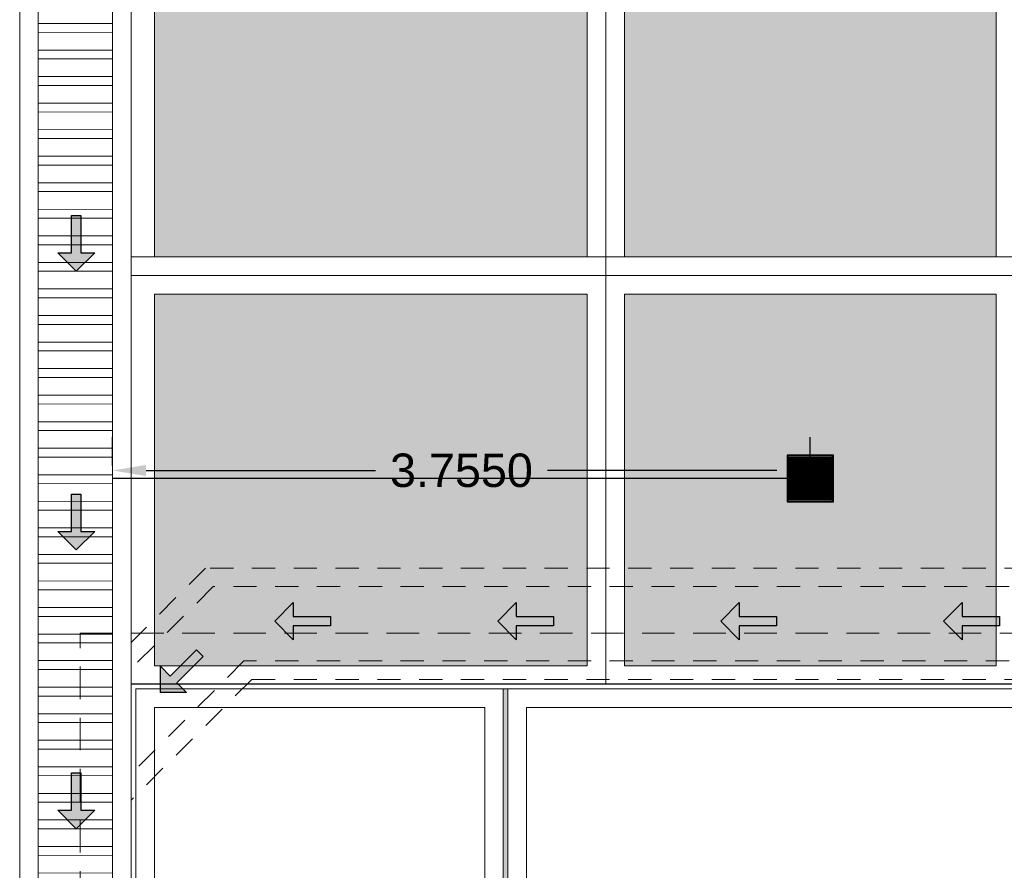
# Model space of a CAD drawing. Header units: millimetres. Extents: x -8931983 to 9630244, y 4 to 18563053.
# Tile 234 of 256: x 349120.23 to 349125.53, y 9282003.75 to 9282008.33. Entities that reach past the tile are written whole.
import ezdxf

# ---------------------------------------------------------------- set-up
doc = ezdxf.new("R2010")
doc.units = ezdxf.units.MM
doc.linetypes.add('01 nivel$0$HIDDEN2', pattern=[0.1875, 0.125, -0.0625])
doc.linetypes.add('DASHED2', pattern=[0.375, 0.25, -0.125])
for name, color, linetype, lineweight in [('.', 7, 'Continuous', 0), ('0_ CUNETAS', 151, 'Continuous', 5), ('0_PROYECCIONES 1', 1, 'DASHED2', 0), ('CUNETAS', 5, 'Continuous', 0), ('vereda', 254, 'Continuous', 5)]:
    doc.layers.add(name, color=color, linetype=linetype, lineweight=lineweight)
for name, color, linetype, lineweight, true_color in [('0_PISOS', 252, 'Continuous', 0, 0x8a8a8a), ('0_TEXTURA PISOS', 252, 'Continuous', 0, 0x8c8c8c), ('PISO Cemento pulido', 254, 'Continuous', 5, 0xd1d1d1)]:
    doc.layers.add(name, color=color, linetype=linetype, lineweight=lineweight, true_color=true_color)
doc.layers.add('C-ROAD-MARK', color=212, linetype='Continuous')
doc.layers.add('Lineas', color=7, linetype='Continuous')
doc.styles.get("Standard").update_dxf_attribs({"font": 'arial.ttf'})
doc.dimstyles.get("Standard").update_dxf_attribs({"dimtxt": 0.18, "dimasz": 0.18, "dimexe": 0.18, "dimexo": 0.0625, "dimgap": 0.09, "dimtad": 0, "dimtih": 1, "dimtoh": 1, "dimdec": 4, "dimzin": 0, "dimdsep": 46, "dimtxsty": 'Standard', "dimcen": 0.09, "dimadec": 0, "dimazin": 0, "dimtfac": 1, "dimtdec": 4, "dimtofl": 0, "dimtmove": 0, "dimatfit": 3, "dimfxl": 1, "dimtolj": 1, "dimtzin": 0, "dimarcsym": 0})

# ---------------------------------------------------------------- blocks, each defined once
blk = doc.blocks.new('EDF 06 PG BLOQUE')
at = {"layer": '0_PROYECCIONES 1', "ltscale": 0.7, "elevation": 0}
blk.add_lwpolyline([(-19.23, 1.5), (1.5, 1.5), (1.5, -12.33), (-19.23, -12.33)], close=True, dxfattribs=at)
blk = doc.blocks.new('JUNTA VEREDA')
at = {"layer": '.', "true_color": 0x939598}
h = blk.add_hatch(dxfattribs=at)
h.set_pattern_fill('ANGLE', color=252)
h.set_pattern_definition([(0, (0, 0), (0, 6.985), [5.08, -1.905]), (90, (0, 0), (-6.985, 4e-16), [5.08, -1.905])])
h.paths.add_polyline_path([(-0.0133, 1.2), (0.0121, 1.2), (0.0121, 0), (-0.0133, 0)])
h = blk.add_hatch(color=252, dxfattribs=at)
h.dxf.hatch_style = 1
h.paths.add_polyline_path([(0.0121, 1.2), (-0.0133, 1.2), (-0.0133, 0), (0.0121, 0)])
at = {"layer": '0_TEXTURA PISOS'}
h = blk.add_hatch(dxfattribs=at)
h.set_pattern_fill('ANGLE', color=256)
h.set_pattern_definition([(0, (-5477.766, -1210.968), (0, 6.985), [5.08, -1.905]), (90, (-5477.766, -1210.968), (-6.985, 4e-16), [5.08, -1.905])])
h.paths.add_polyline_path([(-0.0133, 1.2), (0.0121, 1.2), (0.0121, 0), (-0.0133, 0)])
at = {"layer": 'vereda'}
blk.add_lwpolyline([(-0.0133, 1.2), (0.0121, 1.2), (0.0121, 0), (-0.0133, 0)], close=True, dxfattribs=at)
blk = doc.blocks.new('vereda edf 8')
at = {"layer": 'vereda'}
for points in [[(0, 12.03), (1.9776, 12.03), (1.9776, 13.23), (0, 13.23)], [(2.003, 12.03), (5.003, 12.03), (5.003, 13.23), (2.003, 13.23)], [(0.1, 12.13), (1.8776, 12.13), (1.8776, 13.13), (0.1, 13.13)], [(2.103, 12.13), (4.903, 12.13), (4.903, 13.13), (2.103, 13.13)]]:
    blk.add_lwpolyline(points, close=True, dxfattribs=at)
blk.add_blockref('JUNTA VEREDA', (1.9909, 12.03), dxfattribs=at)
blk = doc.blocks.new('para pg vereda edf 06')
at = {"lineweight": 5}
blk.add_blockref('vereda edf 8', (-18.93, -12.03), dxfattribs=at)
blk = doc.blocks.new('*U3840')
at = {"layer": '.', "lineweight": 30}
h = blk.add_hatch(color=1, dxfattribs=at)
h.dxf.hatch_style = 1
h.paths.add_polyline_path([(-0.025, -0.05), (-0.1, -0.05), (0, -0.15), (0.1, -0.05), (0.025, -0.05), (0.025, 0.15), (-0.025, 0.15)])
at = {"layer": '0_ CUNETAS', "color": 1, "lineweight": 30}
blk.add_lwpolyline([(-0.1, -0.05), (-0.025, -0.05), (-0.025, 0.15), (0.025, 0.15), (0.025, -0.05), (0.1, -0.05), (0, -0.15)], close=True, dxfattribs=at)
blk = doc.blocks.new('*U3839')
at = {"layer": '0_ CUNETAS', "color": 0, "linetype": 'ByBlock', "lineweight": -2, "transparency": 16777216}
for p in [(0, 18), (0, 16.5), (0, 15)]:
    blk.add_blockref('*U3840', p, dxfattribs=at)
blk = doc.blocks.new('*U3828')
at = {"layer": '.', "lineweight": 30}
h = blk.add_hatch(color=1, dxfattribs=at)
h.dxf.hatch_style = 1
h.paths.add_polyline_path([(-0.025, -0.05), (-0.1, -0.05), (0, -0.15), (0.1, -0.05), (0.025, -0.05), (0.025, 0.15), (-0.025, 0.15)])
at = {"layer": '0_ CUNETAS', "color": 1, "lineweight": 30}
blk.add_lwpolyline([(-0.1, -0.05), (-0.025, -0.05), (-0.025, 0.15), (0.025, 0.15), (0.025, -0.05), (0.1, -0.05), (0, -0.15)], close=True, dxfattribs=at)
blk = doc.blocks.new('*U3827')
at = {"layer": '0_ CUNETAS', "color": 0, "linetype": 'ByBlock', "lineweight": -2, "transparency": 16777216}
for p in [(0, 3.6), (0, 2.4), (0, 1.2), (0, 0)]:
    blk.add_blockref('*U3828', p, dxfattribs=at)
blk = doc.blocks.new('*U3818')
at = {"layer": '.', "lineweight": 30}
h = blk.add_hatch(color=1, dxfattribs=at)
h.dxf.hatch_style = 1
h.paths.add_polyline_path([(-0.025, -0.05), (-0.1, -0.05), (0, -0.15), (0.1, -0.05), (0.025, -0.05), (0.025, 0.15), (-0.025, 0.15)])
at = {"layer": '0_ CUNETAS', "color": 1, "lineweight": 30}
blk.add_lwpolyline([(-0.1, -0.05), (-0.025, -0.05), (-0.025, 0.15), (0.025, 0.15), (0.025, -0.05), (0.1, -0.05), (0, -0.15)], close=True, dxfattribs=at)
blk = doc.blocks.new('*U3846')
at = {"layer": '0_ CUNETAS', "color": 0, "linetype": 'ByBlock', "lineweight": -2, "transparency": 16777216}
blk.add_blockref('*U3818', (0, 0), dxfattribs=at)
blk = doc.blocks.new('red drenaje')
at = {"layer": '0_ CUNETAS', "lineweight": 0}
h = blk.add_hatch(dxfattribs=at)
h.set_pattern_fill('ANSI32', color=256, scale=0.015, angle=135)
h.set_pattern_definition([(180, (8.07497, 111.02303), (0, -0.142875), []), (180, (8.02735, 111.07066), (0, -0.142875), [])])
h.paths.add_polyline_path([(-30.305, 110.923), (-30.705, 110.923), (-30.705, 73.493), (-30.305, 73.493)])
at = {"layer": '0_ CUNETAS'}
blk.add_line((-30.805, 111.023), (-30.805, 73.493), dxfattribs=at)
at = {"layer": '0_ CUNETAS', "lineweight": 0}
for p, q in [((-30.805, 111.023), (-30.805, 73.493)), ((-30.205, 111.023), (-30.205, 73.493)), ((-30.705, 110.923), (-30.705, 73.493)), ((-30.305, 110.923), (-30.305, 73.493))]:
    blk.add_line(p, q, dxfattribs=at)
at = {"layer": '0_ CUNETAS', "linetype": '01 nivel$0$HIDDEN2', "lineweight": 0}
for p, q in [((-29.805, 87.3734), (-30.205, 86.9734)), ((-22.23, 87.3734), (-29.805, 87.3734)), ((-29.7636, 87.2734), (-30.205, 86.832)), ((-22.33, 87.2734), (-29.7636, 87.2734)), ((-29.5979, 86.8734), (-30.205, 86.2663)), ((-22.33, 86.8734), (-29.5979, 86.8734)), ((-29.5565, 86.7734), (-30.205, 86.1249)), ((-22.23, 86.7734), (-29.5565, 86.7734))]:
    blk.add_line(p, q, dxfattribs=at)
at = {"layer": '0_ CUNETAS', "lineweight": 0, "elevation": 0}
blk.add_lwpolyline([(-30.305, 73.493), (-30.305, 110.923), (-30.705, 110.923), (-30.705, 73.493), (-30.305, 73.493)], dxfattribs=at)
at = {"layer": '0_ CUNETAS', "lineweight": 0}
blk.add_blockref('*U3839', (-30.5006, 71.1207, -20.5486), dxfattribs=at)
for name, p, rotation in [('*U3827', (-29.2823, 87.0878), 270.0000000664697), ('*U3846', (-29.942, 86.8097), 315.0000000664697)]:
    blk.add_blockref(name, p, dxfattribs=dict(at, rotation=rotation))
blk = doc.blocks.new('SUMIIIDERR')
at = {"layer": '.', "lineweight": 25}
h = blk.add_hatch(color=1, dxfattribs=at)
h.dxf.hatch_style = 1
h.set_gradient(color1=(99, 100, 102), color2=(147, 149, 152), name='INVCYLINDER')
h.paths.add_polyline_path([(-0.125, -0.1325), (0.125, -0.1325), (0.125, 0.1175), (-0.125, 0.1175)])
h = blk.add_hatch(color=9, dxfattribs=at)
h.dxf.hatch_style = 1
h.paths.add_polyline_path([(0.12, 0.1125), (-0.12, 0.1125), (-0.12, 0.105), (0.12, 0.105)])
h.paths.add_polyline_path([(0.12, 0.1), (-0.12, 0.1), (-0.12, 0.095), (0.12, 0.095)])
h.paths.add_polyline_path([(0.12, 0.09), (-0.12, 0.09), (-0.12, 0.085), (0.12, 0.085)])
h.paths.add_polyline_path([(0.12, 0.08), (-0.12, 0.08), (-0.12, 0.075), (0.12, 0.075)])
h.paths.add_polyline_path([(0.12, 0.07), (-0.12, 0.07), (-0.12, 0.065), (0.12, 0.065)])
h.paths.add_polyline_path([(0.12, 0.06), (-0.12, 0.06), (-0.12, 0.055), (0.12, 0.055)])
h.paths.add_polyline_path([(0.12, 0.05), (-0.12, 0.05), (-0.12, 0.045), (0.12, 0.045)])
h.paths.add_polyline_path([(0.12, 0.04), (-0.12, 0.04), (-0.12, 0.035), (0.12, 0.035)])
h.paths.add_polyline_path([(0.12, 0.03), (-0.12, 0.03), (-0.12, 0.025), (0.12, 0.025)])
h.paths.add_polyline_path([(0.12, 0.02), (-0.12, 0.02), (-0.12, 0.015), (0.12, 0.015)])
h.paths.add_polyline_path([(0.12, 0.01), (-0.12, 0.01), (-0.12, 0.005), (0.12, 0.005)])
h.paths.add_polyline_path([(0.12, 0), (-0.12, 0), (-0.12, -0.005), (0.12, -0.005)])
h.paths.add_polyline_path([(0.12, -0.01), (-0.12, -0.01), (-0.12, -0.015), (0.12, -0.015)])
h.paths.add_polyline_path([(0.12, -0.02), (-0.12, -0.02), (-0.12, -0.025), (0.12, -0.025)])
h.paths.add_polyline_path([(0.12, -0.03), (-0.12, -0.03), (-0.12, -0.035), (0.12, -0.035)])
h.paths.add_polyline_path([(0.12, -0.04), (-0.12, -0.04), (-0.12, -0.045), (0.12, -0.045)])
h.paths.add_polyline_path([(0.12, -0.05), (-0.12, -0.05), (-0.12, -0.055), (0.12, -0.055)])
h.paths.add_polyline_path([(0.12, -0.06), (-0.12, -0.06), (-0.12, -0.065), (0.12, -0.065)])
h.paths.add_polyline_path([(0.12, -0.07), (-0.12, -0.07), (-0.12, -0.075), (0.12, -0.075)])
h.paths.add_polyline_path([(0.12, -0.08), (-0.12, -0.08), (-0.12, -0.085), (0.12, -0.085)])
h.paths.add_polyline_path([(0.12, -0.09), (-0.12, -0.09), (-0.12, -0.095), (0.12, -0.095)])
h.paths.add_polyline_path([(0.12, -0.1), (-0.12, -0.1), (-0.12, -0.105), (0.12, -0.105)])
h.paths.add_polyline_path([(0.12, -0.11), (-0.12, -0.11), (-0.12, -0.115), (0.12, -0.115)])
h.paths.add_polyline_path([(0.12, -0.12), (-0.12, -0.12), (-0.12, -0.1275), (0.12, -0.1275)])
at = {"layer": 'C-ROAD-MARK', "color": 18, "lineweight": 25, "true_color": 0x000000}
for points in [[(0.125, 0.1175), (-0.125, 0.1175), (-0.125, -0.1325), (0.125, -0.1325)], [(0.12, 0.1125), (-0.12, 0.1125), (-0.12, -0.1275), (0.12, -0.1275)], [(-0.12, 0.105), (0.12, 0.105), (0.12, 0.1), (-0.12, 0.1)], [(-0.12, 0.095), (0.12, 0.095), (0.12, 0.09), (-0.12, 0.09)], [(-0.12, 0.085), (0.12, 0.085), (0.12, 0.08), (-0.12, 0.08)], [(-0.12, 0.075), (0.12, 0.075), (0.12, 0.07), (-0.12, 0.07)], [(-0.12, 0.065), (0.12, 0.065), (0.12, 0.06), (-0.12, 0.06)], [(-0.12, 0.055), (0.12, 0.055), (0.12, 0.05), (-0.12, 0.05)], [(-0.12, 0.045), (0.12, 0.045), (0.12, 0.04), (-0.12, 0.04)], [(-0.12, 0.035), (0.12, 0.035), (0.12, 0.03), (-0.12, 0.03)], [(-0.12, 0.025), (0.12, 0.025), (0.12, 0.02), (-0.12, 0.02)], [(-0.12, 0.015), (0.12, 0.015), (0.12, 0.01), (-0.12, 0.01)], [(-0.12, 0.005), (0.12, 0.005), (0.12, 0), (-0.12, 0)], [(-0.12, -0.005), (0.12, -0.005), (0.12, -0.01), (-0.12, -0.01)], [(-0.12, -0.015), (0.12, -0.015), (0.12, -0.02), (-0.12, -0.02)], [(-0.12, -0.025), (0.12, -0.025), (0.12, -0.03), (-0.12, -0.03)], [(-0.12, -0.035), (0.12, -0.035), (0.12, -0.04), (-0.12, -0.04)], [(-0.12, -0.045), (0.12, -0.045), (0.12, -0.05), (-0.12, -0.05)], [(-0.12, -0.055), (0.12, -0.055), (0.12, -0.06), (-0.12, -0.06)], [(-0.12, -0.065), (0.12, -0.065), (0.12, -0.07), (-0.12, -0.07)], [(-0.12, -0.075), (0.12, -0.075), (0.12, -0.08), (-0.12, -0.08)], [(-0.12, -0.085), (0.12, -0.085), (0.12, -0.09), (-0.12, -0.09)], [(-0.12, -0.095), (0.12, -0.095), (0.12, -0.1), (-0.12, -0.1)], [(-0.12, -0.105), (0.12, -0.105), (0.12, -0.11), (-0.12, -0.11)], [(-0.12, -0.115), (0.12, -0.115), (0.12, -0.12), (-0.12, -0.12)]]:
    blk.add_lwpolyline(points, close=True, dxfattribs=at)
blk = doc.blocks.new('*D3713')
at = {"layer": 'Defpoints', "color": 0, "lineweight": 30, "transparency": 16777216}
for p in [(349120.7297, 9282005.8999), (349120.7297, 9282005.8644), (349124.4847, 9282005.8644, 0)]:
    blk.add_point(p, dxfattribs=at)
at = {"layer": 'Lineas', "color": 0, "lineweight": -2, "transparency": 16777216}
for p, q in [((349120.7297, 9282005.9269), (349120.7297, 9282006.0799)), ((349124.4847, 9282005.9269), (349124.4847, 9282006.0799)), ((349120.9097, 9282005.8999), (349122.1439, 9282005.8999)), ((349124.3047, 9282005.8999), (349123.0704, 9282005.8999))]:
    blk.add_line(p, q, dxfattribs=at)
at = {"layer": 'Lineas', "color": 0, "lineweight": 30, "transparency": 16777216}
for points in [[(349120.9097, 9282005.9299), (349120.9097, 9282005.8699), (349120.7297, 9282005.8999)], [(349124.3047, 9282005.9299), (349124.3047, 9282005.8699), (349124.4847, 9282005.8999)]]:
    blk.add_solid(points, dxfattribs=at)
at = {"layer": 'Lineas', "color": 0, "lineweight": 30, "transparency": 16777216, "insert": (349122.6072, 9282005.8999), "char_height": 0.18, "attachment_point": 5}
blk.add_mtext('\\A1;3.7550', dxfattribs=at)

msp = doc.modelspace()

# ---------------------------------------------------------------- hatches: boundary and pattern name
at = {"layer": 'PISO Cemento pulido', "true_color": 0xdfe0e1, "transparency": 33554610}
for points in [[(349120.95467, 9282007.04915), (349120.95467, 9282009.04921), (349123.28467, 9282009.04915), (349123.28467, 9282007.04909)], [(349123.48467, 9282007.04944), (349123.48467, 9282009.0495), (349125.48467, 9282009.04944), (349125.48467, 9282007.04938)]]:
    msp.add_hatch(color=254, dxfattribs=at).paths.add_polyline_path(points)

# ---------------------------------------------------------------- linework, layer by layer
at = {"color": 6, "lineweight": 30, "elevation": 0}
msp.add_lwpolyline([(349124.35967, 9282005.85689), (349120.72967, 9282005.85689)], dxfattribs=at)
at = {"layer": '0_PISOS'}
for points in [[(349120.95467, 9282007.04915), (349120.95467, 9282009.04921), (349123.28467, 9282009.04915), (349123.28467, 9282007.04909)], [(349123.48467, 9282007.04944), (349123.48467, 9282009.0495), (349125.48467, 9282009.04944), (349125.48467, 9282007.04938)]]:
    msp.add_lwpolyline(points, close=True, dxfattribs=at)
at = {"layer": 'vereda'}
for p, q in [((349141.00967, 9282007.04944), (349120.82967, 9282007.04944)), ((349141.00967, 9282006.94944), (349120.82967, 9282006.94944))]:
    msp.add_line(p, q, dxfattribs=at)

# ---------------------------------------------------------------- block references
at = {"color": 6, "lineweight": 0}
msp.add_blockref('SUMIIIDERR', (349124.48467, 9282005.86439, 0), dxfattribs=at)
at = {"lineweight": 5}
msp.add_blockref('EDF 06 PG BLOQUE', (349139.78468, 9282003.52442, 0), dxfattribs=at)

# ---------------------------------------------------------------- dimensions: what is measured, and where the dimension line sits
at = {"layer": 'Lineas', "color": 1, "lineweight": 30}
dim = msp.add_linear_dim(base=(349120.72967, 9282005.89991), p1=(349124.48467, 9282005.86439, 0), p2=(349120.72967, 9282005.86439), dimstyle='Standard', dxfattribs=at)
dim.commit()
dim.dimension.update_dxf_attribs({"geometry": '*D3713', "text_midpoint": (349122.60717, 9282005.89991)})

# ---------------------------------------------------------------- next in the draw order: hatches: boundary and pattern name
at = {"layer": 'PISO Cemento pulido', "true_color": 0xdfe0e1, "transparency": 33554610}
for points in [[(349120.95467, 9282004.8491), (349120.95467, 9282006.84916), (349123.28467, 9282006.8491), (349123.28467, 9282004.84904)], [(349123.48467, 9282004.8494), (349123.48467, 9282006.84945), (349125.48467, 9282006.84939), (349125.48467, 9282004.84934)]]:
    msp.add_hatch(color=254, dxfattribs=at).paths.add_polyline_path(points)

# ---------------------------------------------------------------- next in the draw order: linework, layer by layer
at = {"color": 252, "true_color": 0x939598}
msp.add_line((349140.98466, 9282004.74942, 0), (349120.82967, 9282004.74942, 0), dxfattribs=at)
at = {"layer": '0_PISOS', "elevation": 0}
msp.add_lwpolyline([(349123.38467, 9282015.76942), (349123.38467, 9282004.74942)], dxfattribs=at)
for points in [[(349120.95467, 9282004.8491), (349120.95467, 9282006.84916), (349123.28467, 9282006.8491), (349123.28467, 9282004.84904)], [(349123.48467, 9282004.8494), (349123.48467, 9282006.84945), (349125.48467, 9282006.84939), (349125.48467, 9282004.84934)]]:
    msp.add_lwpolyline(points, close=True, dxfattribs=at)

# ---------------------------------------------------------------- next in the draw order: block references
at = {"lineweight": 5}
msp.add_blockref('para pg vereda edf 06', (349139.78468, 9282003.52442, 0), dxfattribs=at)
at = {"layer": 'CUNETAS', "color": 84, "lineweight": 30}
msp.add_blockref('red drenaje', (349151.0347, 9281918.00139), dxfattribs=at)

doc.saveas('drawing.dxf')
